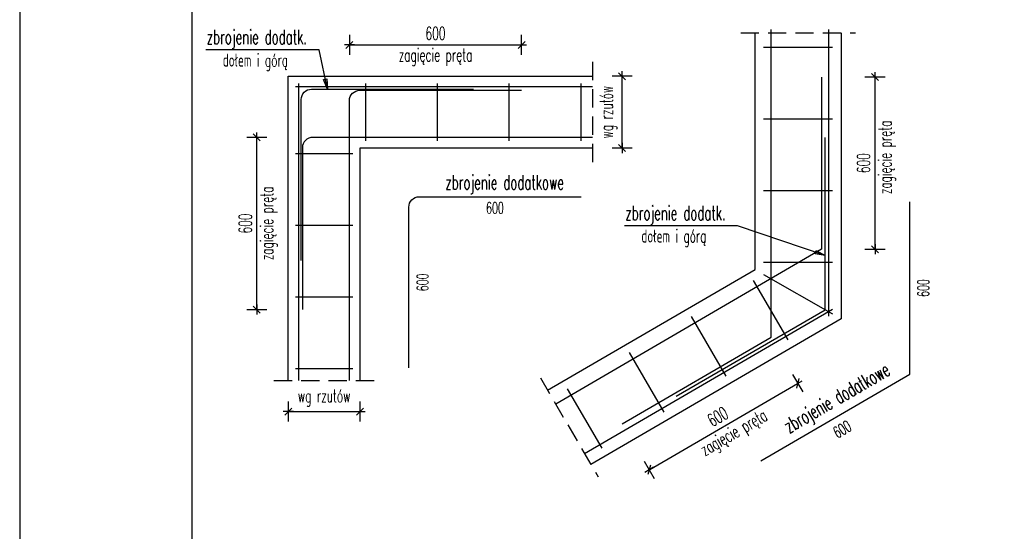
# Model space of a CAD drawing. Header units: centimetres. Extents: x -8002 to -6952, y -9103 to -4648.
# Tile 20 of 35: x -8002 to -7659, y -6505 to -6326. Entities that reach past the tile are written whole.
import ezdxf
from ezdxf.enums import TextEntityAlignment as Align

# ---------------------------------------------------------------- set-up
doc = ezdxf.new("R2010")
doc.units = ezdxf.units.CM
doc.linetypes.add('DASHED', pattern=[19.05, 12.7, -6.35])
doc.layers.get('defpoints').update_dxf_attribs({"color": 8})
for name, color, linetype in [('konstr_R&F', 2, 'Continuous'), ('odnośniki_R&F', 8, 'Continuous'), ('opisy_prętów_R&F', 2, 'Continuous'), ('opisy_R&F', 3, 'Continuous'), ('strzemiona_R&F', 7, 'Continuous'), ('widoki_przerywana_R&F', 4, 'DASHED'), ('wymiary_R&F', 3, 'Continuous'), ('zbrojenie_R&F', 1, 'Continuous')]:
    doc.layers.add(name, color=color, linetype=linetype)
doc.styles.get("Standard").update_dxf_attribs({"font": 'simplex.shx', "width": 0.6})
doc.dimstyles.new('1_25 [mm]', dxfattribs={"dimscale": 0.25, "dimtxt": 18, "dimasz": 1, "dimexe": 0.18, "dimexo": 0.0625, "dimgap": 7, "dimtad": 1, "dimdec": 1, "dimlfac": 10, "dimrnd": 5, "dimdsep": 46, "dimtxsty": 'Standard', "dimblk1": 'KR', "dimblk2": 'KR', "dimsah": 1, "dimcen": 0.09, "dimse1": 1, "dimse2": 1, "dimclrd": 8, "dimadec": 0, "dimazin": 0, "dimtfac": 1, "dimtdec": 1, "dimtofl": 0, "dimtmove": 0, "dimatfit": 3, "dimfxl": 1, "dimtvp": 1, "dimtolj": 1, "dimtzin": 0, "dimarcsym": 0})
doc.dimstyles.new('PRĘTY 25', dxfattribs={"dimscale": 2.5, "dimtxt": 1.6, "dimasz": 0.4, "dimexe": 0, "dimexo": 0, "dimgap": 0.5, "dimtad": 1, "dimdec": 1, "dimlfac": 10, "dimrnd": 10, "dimzin": 12, "dimdsep": 46, "dimtxsty": 'Standard', "dimblk1": 'W', "dimblk2": 'W', "dimsah": 1, "dimcen": 0, "dimdle": 10, "dimse1": 1, "dimse2": 1, "dimsd1": 1, "dimsd2": 1, "dimclrd": 7, "dimclre": 256, "dimclrt": 256, "dimaunit": 1, "dimadec": 0, "dimazin": 0, "dimtfac": 8e-05, "dimtdec": 1, "dimtix": 1, "dimtmove": 2, "dimatfit": 3, "dimldrblk": 'W', "dimfxl": 1, "dimtolj": 1, "dimtzin": 9, "dimarcsym": 0})

# ---------------------------------------------------------------- blocks, each defined once
blk = doc.blocks.new('KR')
for p, q in [((0, -14), (0, 14)), ((-7, 0), (7, 0))]:
    blk.add_line(p, q)
at = {"color": 2}
blk.add_line((-4.9, -4.9), (4.9, 4.9), dxfattribs=at)
blk = doc.blocks.new('*D719')
at = {"layer": 'defpoints', "color": 0}
for p in [(-7919.66, -6367.35), (-7900.16, -6367.35), (-7903.76, -6427.35)]:
    blk.add_point(p, dxfattribs=at)
at = {"layer": 'wymiary_R&F', "color": 8, "lineweight": -2}
blk.add_line((-7919.66, -6427.1), (-7919.66, -6367.6), dxfattribs=at)
at = {"layer": 'wymiary_R&F', "color": 8, "linetype": 'ByBlock', "lineweight": -2, "xscale": 0.25, "yscale": 0.25, "zscale": 0.25}
for p, rotation in [((-7919.66, -6367.35), 90), ((-7919.66, -6427.35), 270)]:
    blk.add_blockref('KR', p, dxfattribs=dict(at, rotation=rotation))
at = {"layer": 'wymiary_R&F', "color": 0, "insert": (-7923.66, -6397.35), "char_height": 4.5, "attachment_point": 5, "rotation": 90}
blk.add_mtext('\\A1;600', dxfattribs=at)
blk = doc.blocks.new('*D720')
at = {"layer": 'defpoints', "color": 0}
for p in [(-7806.66, -6388.05), (-7866.66, -6391.65), (-7866.66, -6395.17)]:
    blk.add_point(p, dxfattribs=at)
at = {"layer": 'wymiary_R&F', "insert": (-7836.66, -6391.92), "char_height": 4, "attachment_point": 5}
blk.add_mtext('\\A1;600', dxfattribs=at)
blk = doc.blocks.new('W')
at = {"lineweight": 18}
for p, q in [((66734.272, -158580.872), (66863.494, -158581.143)), ((66733.14, -158581.999), (66732.869, -158711.221))]:
    blk.add_line(p, q, dxfattribs=at)
for radius in [3.765, 2.447]:
    blk.add_circle((66798.503, -158672.515), radius, dxfattribs=at)
for centre, radius, start, end in [((66734.269, -158582.001), 1.129, 89.87977, 179.87977), ((66862.505, -158583.964), 2.824, 16.7493, 89.87977), ((66863.488, -158583.966), 2.824, 16.54501, 89.87977), ((66805.956, -158667.717), 85.33, 64.98828, 86.63544), ((66799.917, -158770.445), 188.235, 76.25086, 86.63543), ((66805.956, -158667.717), 84.154, 64.98828, 128.20069), ((66786.8, -158606.748), 81.882, 341.53714, 16.7493), ((66786.8, -158606.748), 82.824, 341.53714, 16.54501), ((66805.956, -158667.717), 81.801, 68.48995, 128.20069), ((66838.392, -158613.201), 26.353, 6.14358, 76.25086), ((66825.597, -158617.882), 28.235, 68.48996, 110.1351), ((66829.599, -158617.043), 29.412, 17.04731, 64.98828), ((66857.996, -158706.248), 122.353, 110.1351, 143.97002), ((66829.599, -158617.043), 28.235, 17.04731, 64.98828), ((66768.465, -158620.076), 23.529, 128.20069, 152.28248), ((66768.465, -158620.076), 21.176, 128.20069, 152.28248), ((66807.753, -158625.116), 21.176, 71.14641, 130.05003), ((66801.224, -158644.236), 41.38, 19.43014, 71.14641), ((66945.529, -158789.02), 235.294, 130.05004, 136.60143), ((66816.102, -158621.181), 42.353, 334.08368, 17.04731), ((66816.102, -158621.181), 43.529, 334.08368, 17.04731), ((66762.615, -158617.002), 16.921, 152.28248, 197.57296), ((66762.615, -158617.002), 14.568, 152.28248, 197.57296), ((66806.22, -158618.367), 58.918, 332.83643, 7.79053), ((66927.732, -158571.3), 185.882, 195.6602, 198.49274), ((66927.732, -158571.3), 188.235, 195.6602, 198.49274), ((66733.52, -158580.493), 128.235, 314.87977, 339.83879), ((66830.601, -158628.26), 23.569, 333.80136, 8.7092), ((66857.996, -158706.248), 114.824, 136.60143, 154.98438), ((66743.861, -158632.797), 8, 340.08992, 18.49274), ((66820.278, -158637.515), 21.176, 326.97255, 19.43014), ((66743.861, -158632.797), 5.647, 340.08992, 18.49274), ((66733.142, -158580.869), 141.176, 291.28942, 338.47012), ((66733.142, -158580.869), 142.118, 291.28942, 338.49166), ((66812.327, -158673.031), 65.882, 143.97002, 193.16671), ((66926.154, -158698.822), 188.235, 160.08992, 177.01679), ((66837.529, -158667.136), 94.118, 159.86028, 196.56363), ((66837.529, -158667.136), 91.765, 159.86028, 193.16671), ((66733.52, -158580.493), 131.765, 314.87977, 333.80136), ((66733.142, -158580.869), 134.588, 318.23663, 334.08368), ((66733.142, -158580.869), 135.765, 318.43708, 334.08368), ((66733.142, -158580.869), 125.106, 292.5922, 326.97255), ((66788.059, -158673.613), 37.647, 154.98437, 188.67313), ((66835.24, -158679.727), 9.412, 103.13701, 134.87977), ((66833.529, -158672.395), 1.882, 13.47259, 103.13701), ((66733.142, -158580.869), 128.235, 289.92076, 315.118), ((66826.207, -158674.149), 9.412, 314.12236, 13.47259), ((66733.142, -158580.869), 132.706, 291.38849, 315.99781), ((66733.142, -158580.869), 131.765, 295.95818, 315.11162), ((66772.707, -158675.954), 22.118, 188.67312, 292.5922), ((66764.527, -158689.081), 26.353, 179.87977, 260.17328), ((66764.86, -158688.749), 18.303, 196.56362, 252.83776), ((66780.501, -158678.15), 23.569, 261.05034, 295.95818), ((66758.795, -158634.636), 73.412, 279.6886, 288.0475), ((66766.904, -158682.132), 25.229, 252.83776, 279.6886), ((66735.694, -158710.244), 2.824, 179.87977, 253.01024), ((66735.692, -158711.227), 2.824, 179.87977, 253.21454), ((66758.795, -158634.636), 81.882, 253.01024, 288.2224), ((66758.795, -158634.636), 82.824, 253.21454, 288.2224), ((66767.11, -158682.395), 33.412, 257.7647, 281.37192)]:
    blk.add_arc(centre, radius, start, end, dxfattribs=at)
blk = doc.blocks.new('*D721')
at = {"layer": 'defpoints', "color": 0}
for p in [(-7863.06, -6388.05), (-7858.63, -6388.05), (-7866.66, -6447.71)]:
    blk.add_point(p, dxfattribs=at)
at = {"layer": 'wymiary_R&F', "insert": (-7861.88, -6417.88), "char_height": 4, "attachment_point": 5, "rotation": 90}
blk.add_mtext('\\A1;600', dxfattribs=at)
blk = doc.blocks.new('*D724')
at = {"layer": 'defpoints', "color": 0}
for p in [(-7827.36, -6335.12), (-7827.36, -6350.95), (-7887.36, -6354.55)]:
    blk.add_point(p, dxfattribs=at)
at = {"layer": 'wymiary_R&F', "color": 8, "lineweight": -2}
blk.add_line((-7887.11, -6335.12), (-7827.61, -6335.12), dxfattribs=at)
at = {"layer": 'wymiary_R&F', "color": 8, "linetype": 'ByBlock', "lineweight": -2, "xscale": 0.25, "yscale": 0.25, "zscale": 0.25, "rotation": 180}
blk.add_blockref('KR', (-7887.36, -6335.12), dxfattribs=at)
at = {"layer": 'wymiary_R&F', "color": 8, "linetype": 'ByBlock', "lineweight": -2, "xscale": 0.25, "yscale": 0.25, "zscale": 0.25}
blk.add_blockref('KR', (-7827.36, -6335.12), dxfattribs=at)
at = {"layer": 'wymiary_R&F', "color": 0, "insert": (-7857.36, -6331.12), "char_height": 4.5, "attachment_point": 5}
blk.add_mtext('\\A1;600', dxfattribs=at)
blk = doc.blocks.new('*D727')
at = {"layer": 'defpoints', "color": 0}
for p in [(-7908.66, -6452.05), (-7883.66, -6452.05), (-7883.66, -6462.91)]:
    blk.add_point(p, dxfattribs=at)
at = {"layer": 'wymiary_R&F', "color": 8, "lineweight": -2}
blk.add_line((-7908.41, -6462.91), (-7883.91, -6462.91), dxfattribs=at)
at = {"layer": 'wymiary_R&F', "color": 8, "linetype": 'ByBlock', "lineweight": -2, "xscale": 0.25, "yscale": 0.25, "zscale": 0.25, "rotation": 180}
blk.add_blockref('KR', (-7908.66, -6462.91), dxfattribs=at)
at = {"layer": 'wymiary_R&F', "color": 8, "linetype": 'ByBlock', "lineweight": -2, "xscale": 0.25, "yscale": 0.25, "zscale": 0.25}
blk.add_blockref('KR', (-7883.66, -6462.91), dxfattribs=at)
at = {"layer": 'wymiary_R&F', "color": 0, "insert": (-7896.16, -6458.16), "char_height": 4.5, "attachment_point": 5}
blk.add_mtext('\\A1;\\A1;wg rzutów', dxfattribs=at)
blk = doc.blocks.new('*D728')
at = {"layer": 'defpoints', "color": 0}
for p in [(-7802.66, -6346.05), (-7792.35, -6346.05), (-7802.66, -6371.05)]:
    blk.add_point(p, dxfattribs=at)
at = {"layer": 'wymiary_R&F', "color": 8, "lineweight": -2}
blk.add_line((-7792.35, -6370.8), (-7792.35, -6346.3), dxfattribs=at)
at = {"layer": 'wymiary_R&F', "color": 8, "linetype": 'ByBlock', "lineweight": -2, "xscale": 0.25, "yscale": 0.25, "zscale": 0.25}
for p, rotation in [((-7792.35, -6346.05), 90), ((-7792.35, -6371.05), 270)]:
    blk.add_blockref('KR', p, dxfattribs=dict(at, rotation=rotation))
at = {"layer": 'wymiary_R&F', "color": 0, "insert": (-7797.1, -6358.55), "char_height": 4.5, "attachment_point": 5, "rotation": 90}
blk.add_mtext('\\A1;\\A1;wg rzutów', dxfattribs=at)
blk = doc.blocks.new('*D741')
at = {"layer": 'defpoints', "color": 0}
for p in [(-7722.82, -6346.34), (-7704.22, -6346.34), (-7722.82, -6406.34)]:
    blk.add_point(p, dxfattribs=at)
at = {"layer": 'wymiary_R&F', "color": 8, "lineweight": -2}
blk.add_line((-7704.22, -6406.09), (-7704.22, -6346.59), dxfattribs=at)
at = {"layer": 'wymiary_R&F', "color": 8, "linetype": 'ByBlock', "lineweight": -2, "xscale": 0.25, "yscale": 0.25, "zscale": 0.25}
for p, rotation in [((-7704.22, -6346.34), 90), ((-7704.22, -6406.34), 270)]:
    blk.add_blockref('KR', p, dxfattribs=dict(at, rotation=rotation))
at = {"layer": 'wymiary_R&F', "color": 0, "insert": (-7708.22, -6376.34), "char_height": 4.5, "attachment_point": 5, "rotation": 90}
blk.add_mtext('\\A1;600', dxfattribs=at)
blk = doc.blocks.new('*D742')
at = {"layer": 'defpoints', "color": 0}
for p in [(-7740.42, -6436.95), (-7731.07, -6453.02), (-7792.28, -6467.13)]:
    blk.add_point(p, dxfattribs=at)
at = {"layer": 'wymiary_R&F', "color": 8, "lineweight": -2}
blk.add_line((-7782.71, -6483.08), (-7731.28, -6453.15), dxfattribs=at)
at = {"layer": 'wymiary_R&F', "color": 8, "linetype": 'ByBlock', "lineweight": -2, "xscale": 0.25, "yscale": 0.25, "zscale": 0.25}
for p, rotation in [((-7731.07, -6453.02), 30.20094315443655), ((-7782.92, -6483.2), 210.2009431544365)]:
    blk.add_blockref('KR', p, dxfattribs=dict(at, rotation=rotation))
at = {"layer": 'wymiary_R&F', "color": 0, "insert": (-7759.01, -6464.66), "char_height": 4.5, "attachment_point": 5, "rotation": 30.2009}
blk.add_mtext('\\A1;600', dxfattribs=at)
blk = doc.blocks.new('*D743')
at = {"layer": 'defpoints', "color": 0}
for p in [(-7692.13, -6449.85), (-7688.1, -6456.77), (-7743.99, -6480.03)]:
    blk.add_point(p, dxfattribs=at)
at = {"layer": 'wymiary_R&F', "insert": (-7715.66, -6469.05), "char_height": 4, "attachment_point": 5, "rotation": 30.2009}
blk.add_mtext('\\A1;600', dxfattribs=at)
blk = doc.blocks.new('*D744')
at = {"layer": 'defpoints', "color": 0}
for p in [(-7692.13, -6389.85), (-7684.15, -6389.85), (-7692.13, -6449.85)]:
    blk.add_point(p, dxfattribs=at)
at = {"layer": 'wymiary_R&F', "insert": (-7687.4, -6419.85), "char_height": 4, "attachment_point": 5, "rotation": 90}
blk.add_mtext('\\A1;600', dxfattribs=at)

msp = doc.modelspace()

# ---------------------------------------------------------------- linework, layer by layer
at = {"layer": 'defpoints'}
msp.add_lwpolyline([(-8002.267, -6875.866), (-7477.267, -6875.866), (-7477.267, -6133.366), (-8002.267, -6133.366)], close=True, dxfattribs=at)
at = {"layer": 'konstr_R&F'}
for points in [[(-7818.298, -6455.429), (-7746.024, -6413.363), (-7746.024, -6330.904)], [(-7716.024, -6330.904), (-7716.024, -6430.613), (-7803.207, -6481.357)], [(-7908.657, -6452.045), (-7908.657, -6346.045), (-7802.657, -6346.045)], [(-7883.657, -6452.045), (-7883.657, -6371.045), (-7802.657, -6371.045)]]:
    msp.add_lwpolyline(points, dxfattribs=at)
at = {"layer": 'strzemiona_R&F'}
for p, q in [((-7881.657, -6368.545), (-7881.657, -6348.545)), ((-7856.657, -6368.545), (-7856.657, -6348.545)), ((-7831.657, -6368.545), (-7831.657, -6348.545)), ((-7806.657, -6368.545), (-7806.657, -6348.545)), ((-7886.157, -6373.045), (-7906.157, -6373.045)), ((-7886.157, -6398.045), (-7906.157, -6398.045)), ((-7886.157, -6423.045), (-7906.157, -6423.045)), ((-7886.157, -6448.045), (-7906.157, -6448.045))]:
    msp.add_line(p, q, dxfattribs=at)
at = {"layer": 'widoki_przerywana_R&F', "ltscale": 0.5}
for p, q in [((-7751.024, -6330.904), (-7711.024, -6330.904)), ((-7802.657, -6341.045), (-7802.657, -6376.045)), ((-7913.657, -6452.045), (-7878.657, -6452.045)), ((-7820.814, -6451.108), (-7800.692, -6485.678))]:
    msp.add_line(p, q, dxfattribs=at)
at = {"layer": 'wymiary_R&F', "color": 5}
msp.add_lwpolyline([(-7942.267, -6853.366), (-7499.767, -6853.366), (-7499.767, -6155.866), (-7942.267, -6155.866)], close=True, dxfattribs=at)
at = {"layer": 'zbrojenie_R&F', "color": 7}
for p, q in [((-7802.657, -6349.745), (-7906.157, -6349.745)), ((-7904.957, -6452.045), (-7904.957, -6348.545))]:
    msp.add_line(p, q, dxfattribs=at)
for points in [[(-7792.28, -6467.129), (-7740.424, -6436.947), (-7740.424, -6329.737)], [(-7720.424, -6329.737), (-7720.424, -6429.703)], [(-7743.024, -6335.893), (-7719.024, -6335.893)], [(-7722.824, -6346.339), (-7722.824, -6406.339), (-7815.481, -6460.269)], [(-7743.024, -6360.893), (-7719.024, -6360.893)], [(-7743.024, -6385.893), (-7719.024, -6385.893)], [(-7743.024, -6410.893), (-7719.024, -6410.893)], [(-7743.024, -6415.088), (-7719.024, -6428.888)], [(-7746.65, -6417.198), (-7734.577, -6437.94)], [(-7805.421, -6477.554), (-7719.024, -6427.268)], [(-7768.256, -6429.774), (-7756.183, -6450.516)], [(-7789.863, -6442.35), (-7777.79, -6463.092)], [(-7811.47, -6454.925), (-7799.397, -6475.668)]]:
    msp.add_lwpolyline(points, dxfattribs=at)
at = {"layer": 'zbrojenie_R&F'}
for points in [[(-7904.157, -6410.212), (-7904.157, -6354.145, -0.4142136), (-7900.557, -6350.545), (-7844.157, -6350.545)], [(-7866.657, -6447.712), (-7866.657, -6391.645, -0.4142136), (-7863.057, -6388.045), (-7806.657, -6388.045)]]:
    msp.add_lwpolyline(points, format="xyb", dxfattribs=at)
at = {"layer": 'zbrojenie_R&F', "color": 7}
for points in [[(-7887.357, -6452.045), (-7887.357, -6354.545, -0.4142136), (-7883.757, -6350.945), (-7827.357, -6350.945)], [(-7802.657, -6367.345), (-7900.157, -6367.345, 0.4142136), (-7903.757, -6370.945), (-7903.757, -6427.345)]]:
    msp.add_lwpolyline(points, format="xyb", dxfattribs=at)
at = {"layer": 'zbrojenie_R&F'}
for points in [[(-7773.48, -6457.575), (-7721.624, -6427.393), (-7721.624, -6367.393)], [(-7743.986, -6480.029), (-7692.13, -6449.847), (-7692.13, -6389.847)]]:
    msp.add_lwpolyline(points, dxfattribs=at)

# ---------------------------------------------------------------- texts
at = {"layer": 'opisy_prętów_R&F', "width": 0.6}
for p in [(-7937.077, -6334.877), (-7791.203, -6396.174)]:
    msp.add_text('zbrojenie dodatk.', height=5, dxfattribs=at).set_placement(p)
at = {"layer": 'opisy_prętów_R&F', "color": 8, "width": 0.6}
for p in [(-7931.499, -6342.698), (-7785.625, -6403.994)]:
    msp.add_text('dołem i górą', height=4.5, dxfattribs=at).set_placement(p)
at = {"layer": 'opisy_prętów_R&F', "width": 0.6}
msp.add_text('zbrojenie dodatkowe', height=5, dxfattribs=at).set_placement((-7833.283, -6385.532), align=Align.CENTER)
msp.add_text('zbrojenie dodatkowe', height=5, rotation=30.20094, dxfattribs=at).set_placement((-7716.326, -6460.199), align=Align.CENTER)
at = {"layer": 'opisy_R&F', "color": 8, "width": 0.6}
msp.add_text('zagięcie pręta', height=4.5, dxfattribs=at).set_placement((-7857.357, -6340.868), align=Align.CENTER)
for rotation, p in [(90, (-7698.474, -6374.344)), (90, (-7913.908, -6397.345)), (30.20094, (-7752.379, -6472.079))]:
    msp.add_text('zagięcie pręta', height=4.5, rotation=rotation, dxfattribs=at).set_placement(p, align=Align.CENTER)

# ---------------------------------------------------------------- dimensions: what is measured, and where the dimension line sits
at = {"layer": 'wymiary_R&F'}
dim = msp.add_linear_dim(base=(-7827.357, -6335.119), p1=(-7887.357, -6354.545), p2=(-7827.357, -6350.945), dimstyle='1_25 [mm]', dxfattribs=at)
dim.commit()
dim.dimension.update_dxf_attribs({"geometry": '*D724', "text_midpoint": (-7857.357, -6331.119)})
dim = msp.add_linear_dim(base=(-7792.35, -6346.045), p1=(-7802.657, -6371.045), p2=(-7802.657, -6346.045), angle=90, text='\\A1;wg rzutów', dimstyle='1_25 [mm]', override={"dimtxsty": 'Standard'}, dxfattribs=at)
dim.commit()
dim.dimension.update_dxf_attribs({"geometry": '*D728', "text_midpoint": (-7797.1, -6358.545)})
for base, p1, p2, angle, picture, middle in [((-7704.223, -6346.339), (-7722.824, -6406.339), (-7722.824, -6346.339), 90, '*D741', (-7708.223, -6376.339)), ((-7919.657, -6367.345), (-7903.757, -6427.345), (-7900.157, -6367.345), 90, '*D719', (-7923.657, -6397.345)), ((-7731.067, -6453.023), (-7792.28, -6467.129), (-7740.424, -6436.947), 30.20094, '*D742', (-7759.007, -6464.657))]:
    dim = msp.add_linear_dim(base=base, p1=p1, p2=p2, angle=angle, dimstyle='1_25 [mm]', dxfattribs=at)
    dim.commit()
    dim.dimension.update_dxf_attribs({"geometry": picture, "text_midpoint": middle})
dim = msp.add_linear_dim(base=(-7866.657, -6395.168), p1=(-7806.657, -6388.045), p2=(-7866.657, -6391.645), dimstyle='PRĘTY 25', override={"dimpost": '<>'}, dxfattribs=at)
dim.commit()
dim.dimension.update_dxf_attribs({"geometry": '*D720', "text_midpoint": (-7836.657, -6391.918)})
dim = msp.add_linear_dim(base=(-7858.628, -6388.045), p1=(-7866.657, -6447.712), p2=(-7863.057, -6388.045), angle=90, dimstyle='PRĘTY 25', override={"dimpost": '<>'}, dxfattribs=at)
dim.commit()
dim.dimension.update_dxf_attribs({"geometry": '*D721', "text_midpoint": (-7861.878, -6417.879)})
for p1, p2, distance, picture, middle in [((-7692.13, -6449.847), (-7692.13, -6389.847), -7.981, '*D744', (-7687.399, -6419.847)), ((-7743.986, -6480.029), (-7692.13, -6449.847), -8.01, '*D743', (-7715.664, -6469.052))]:
    dim = msp.add_aligned_dim(p1=p1, p2=p2, distance=distance, dimstyle='PRĘTY 25', override={"dimpost": '<>'}, dxfattribs=at)
    dim.commit()
    dim.dimension.update_dxf_attribs({"geometry": picture, "text_midpoint": middle})
dim = msp.add_linear_dim(base=(-7883.657, -6462.906), p1=(-7908.657, -6452.045), p2=(-7883.657, -6452.045), text='\\A1;wg rzutów', dimstyle='1_25 [mm]', override={"dimtxsty": 'Standard'}, dxfattribs=at)
dim.commit()
dim.dimension.update_dxf_attribs({"geometry": '*D727', "text_midpoint": (-7896.157, -6458.156)})

# ---------------------------------------------------------------- leaders
at = {"layer": 'odnośniki_R&F'}
for points in [[(-7895.052, -6350.545), (-7897.959, -6336.879), (-7937.402, -6336.879)], [(-7721.624, -6408.457), (-7752.085, -6398.176), (-7791.528, -6398.176)]]:
    msp.add_leader(points, dimstyle='PRĘTY 25', override={"dimasz": 1.4, "dimtad": 0, "dimclrd": 256, "dimldrblk": 'ClosedBlank'}, dxfattribs=at)

doc.saveas('drawing.dxf')
